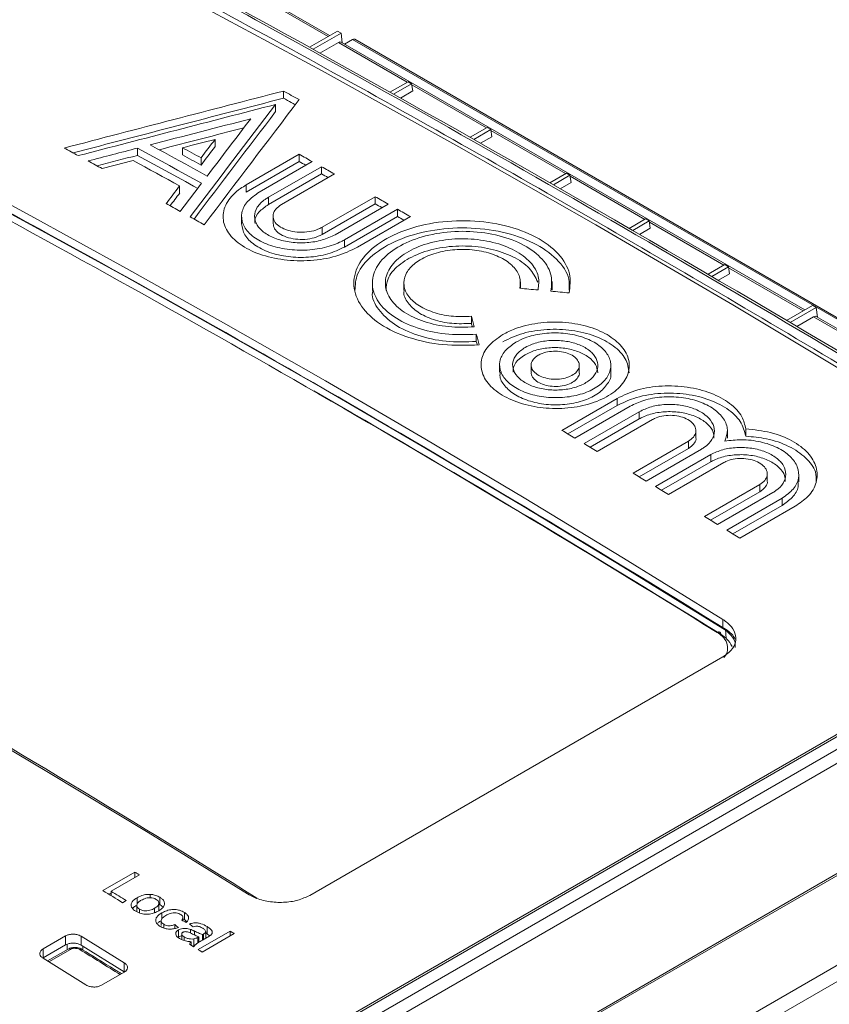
# Model space of a CAD drawing. Header units: millimetres. Extents: x 0 to 2100, y 0 to 1485.
# Tile 112 of 118: x 1641 to 1687, y 1344 to 1400. Entities that reach past the tile are written whole.
import ezdxf

# ---------------------------------------------------------------- set-up
doc = ezdxf.new("R2010")
doc.units = ezdxf.units.MM
doc.header["$LTSCALE"] = 5

msp = doc.modelspace()

# ---------------------------------------------------------------- linework, layer by layer
at = {"color": 7, "linetype": 'Continuous', "lineweight": 15}
for p, q in [((1659.067, 1398.711), (1649.069, 1404.483)), ((1659.516, 1398.97), (1657.924, 1398.051)), ((1658.132, 1397.936), (1659.719, 1398.853)), ((1659.516, 1398.97), (1659.719, 1398.853)), ((1659.785, 1398.297), (1659.719, 1398.853)), ((1658.524, 1397.719), (1659.567, 1398.321)), ((1686.008, 1383.159), (1659.722, 1398.333)), ((1659.908, 1398.226), (1660.371, 1398.493)), ((1697.851, 1376.941), (1660.496, 1398.505)), ((1663.516, 1396.095), (1662.493, 1395.505)), ((1662.699, 1395.389), (1663.719, 1395.978)), ((1663.719, 1395.978), (1663.516, 1396.095)), ((1663.719, 1395.978), (1663.781, 1395.57)), ((1656.453, 1395.158), (1656.453, 1395.566)), ((1663.089, 1395.17), (1663.781, 1395.57)), ((1656.007, 1394.4), (1656.007, 1394.808)), ((1668.006, 1393.503), (1667.037, 1392.944)), ((1667.243, 1392.828), (1668.209, 1393.386)), ((1668.209, 1393.386), (1668.006, 1393.503)), ((1668.209, 1393.386), (1668.271, 1392.977)), ((1652.578, 1392.42), (1652.578, 1392.828)), ((1667.631, 1392.608), (1668.271, 1392.977)), ((1648.173, 1391.921), (1648.173, 1392.33)), ((1650.733, 1391.943), (1650.733, 1392.351)), ((1651.779, 1391.371), (1651.779, 1391.779)), ((1654.337, 1390.244), (1657.344, 1391.98)), ((1657.344, 1391.572), (1654.337, 1389.836)), ((1658.087, 1391.569), (1655.08, 1389.833)), ((1657.344, 1391.572), (1657.344, 1391.98)), ((1655.6, 1389.544), (1658.607, 1391.28)), ((1658.607, 1390.872), (1658.607, 1391.28)), ((1672.496, 1390.911), (1671.558, 1390.369)), ((1672.699, 1390.794), (1672.496, 1390.911)), ((1658.607, 1390.872), (1655.6, 1389.136)), ((1659.349, 1390.867), (1656.342, 1389.131)), ((1671.762, 1390.252), (1672.699, 1390.794)), ((1672.148, 1390.031), (1672.761, 1390.385)), ((1672.699, 1390.794), (1672.761, 1390.385)), ((1650.568, 1389.778), (1650.568, 1390.186)), ((1654.337, 1389.836), (1654.337, 1390.244)), ((1655.6, 1389.136), (1655.6, 1389.544)), ((1658.644, 1387.843), (1661.651, 1389.579)), ((1661.651, 1389.17), (1661.651, 1389.579)), ((1661.651, 1389.17), (1658.644, 1387.435)), ((1662.393, 1389.161), (1659.386, 1387.425)), ((1659.906, 1387.132), (1662.913, 1388.868)), ((1662.913, 1388.459), (1662.913, 1388.868)), ((1654.08, 1388.456), (1654.08, 1388.047)), ((1655.865, 1388.473), (1655.865, 1388.065)), ((1662.913, 1388.459), (1659.906, 1386.724)), ((1663.655, 1388.448), (1660.648, 1386.712)), ((1676.986, 1388.319), (1676.055, 1387.781)), ((1676.258, 1387.664), (1677.19, 1388.202)), ((1677.19, 1388.202), (1676.986, 1388.319)), ((1677.19, 1388.202), (1677.251, 1387.793)), ((1658.644, 1387.435), (1658.644, 1387.843)), ((1676.642, 1387.442), (1677.251, 1387.793)), ((1659.906, 1386.724), (1659.906, 1387.132)), ((1681.476, 1385.727), (1680.53, 1385.18)), ((1680.732, 1385.062), (1681.68, 1385.609)), ((1681.68, 1385.609), (1681.476, 1385.727)), ((1681.68, 1385.609), (1681.742, 1385.201)), ((1661.496, 1384.77), (1661.496, 1384.267)), ((1671.681, 1384.276), (1671.681, 1384.77)), ((1681.114, 1384.839), (1681.742, 1385.201)), ((1663.281, 1384.758), (1663.281, 1384.272)), ((1669.896, 1384.382), (1669.896, 1384.758)), ((1686.456, 1383.417), (1684.983, 1382.567)), ((1685.184, 1382.448), (1686.66, 1383.3)), ((1686.456, 1383.417), (1686.66, 1383.3)), ((1686.726, 1382.744), (1686.66, 1383.3)), ((1667.107, 1382.392), (1667.107, 1382.8)), ((1685.564, 1382.224), (1686.508, 1382.768)), ((1697.041, 1376.789), (1686.663, 1382.78)), ((1667.388, 1381.371), (1667.388, 1381.78)), ((1668.71, 1380.135), (1668.71, 1379.632)), ((1670.495, 1380.033), (1670.495, 1379.624)), ((1673.225, 1379.609), (1673.225, 1380.017)), ((1675.01, 1379.597), (1675.01, 1380.135)), ((1672.231, 1376.333), (1675.368, 1378.144)), ((1675.368, 1377.736), (1675.368, 1378.144)), ((1675.368, 1377.736), (1672.579, 1376.126)), ((1676.11, 1377.701), (1672.973, 1375.891)), ((1673.493, 1375.58), (1676.63, 1377.391)), ((1676.63, 1376.983), (1673.84, 1375.372)), ((1677.372, 1376.947), (1674.235, 1375.136)), ((1676.63, 1376.983), (1676.63, 1377.391)), ((1682.666, 1376.003), (1682.666, 1376.412)), ((1679.837, 1375.908), (1679.837, 1376.316)), ((1681.622, 1375.884), (1681.622, 1376.293)), ((1676.277, 1373.908), (1679.414, 1375.719)), ((1679.414, 1375.31), (1676.623, 1373.699)), ((1679.414, 1375.31), (1679.414, 1375.719)), ((1680.157, 1375.27), (1677.02, 1373.459)), ((1677.539, 1373.145), (1680.676, 1374.956)), ((1680.676, 1374.547), (1680.676, 1374.956)), ((1680.676, 1374.547), (1677.884, 1372.936)), ((1681.419, 1374.505), (1678.282, 1372.694)), ((1683.883, 1373.452), (1683.883, 1373.861)), ((1685.668, 1373.423), (1685.668, 1373.831)), ((1680.324, 1371.45), (1683.46, 1373.261)), ((1683.46, 1372.853), (1683.46, 1373.261)), ((1683.46, 1372.853), (1680.667, 1371.24)), ((1684.203, 1372.807), (1681.066, 1370.996)), ((1681.586, 1370.677), (1684.723, 1372.488)), ((1684.723, 1372.079), (1684.723, 1372.488)), ((1684.723, 1372.079), (1681.929, 1370.466)), ((1685.465, 1372.031), (1682.328, 1370.22)), ((1591.163, 1302.444), (1706.834, 1369.219)), ((1705.683, 1369.27), (1591.395, 1303.293)), ((1591.387, 1303.425), (1705.188, 1369.121)), ((1707.227, 1368.649), (1591.557, 1301.874)), ((1681.367, 1365.109), (1681.367, 1365.619)), ((1588.313, 1293.748), (1710.009, 1364.001)), ((1710.027, 1363.913), (1588.331, 1293.66)), ((1657.944, 1349.973), (1681.367, 1363.495)), ((1588.426, 1288.625), (1711.348, 1359.586)), ((1711.783, 1358.913), (1588.861, 1287.952)), ((1648.03, 1351.294), (1646.214, 1350.246)), ((1648.03, 1350.989), (1648.03, 1351.294)), ((1646.68, 1350.209), (1648.286, 1351.137)), ((1646.68, 1349.96), (1646.68, 1350.209)), ((1646.557, 1350.035), (1646.68, 1350.106)), ((1647.332, 1349.558), (1647.541, 1349.679)), ((1648.158, 1349.486), (1648.158, 1349.841)), ((1648.899, 1349.834), (1648.899, 1350.03)), ((1649.451, 1349.455), (1649.451, 1349.864)), ((1648.138, 1349.405), (1648.138, 1349.076)), ((1648.287, 1348.985), (1648.287, 1349.191)), ((1649.144, 1348.991), (1649.144, 1349.242)), ((1649.389, 1349.122), (1649.389, 1349.53)), ((1649.389, 1349.487), (1649.451, 1349.455)), ((1649.451, 1349.455), (1649.631, 1349.302)), ((1649.521, 1348.541), (1649.521, 1348.273)), ((1649.55, 1348.627), (1649.55, 1348.975)), ((1650.737, 1348.649), (1650.838, 1348.597)), ((1650.757, 1348.533), (1650.757, 1348.71)), ((1650.838, 1348.597), (1650.838, 1349.005)), ((1650.838, 1348.597), (1650.973, 1348.479)), ((1649.666, 1348.121), (1649.666, 1348.338)), ((1650.289, 1348.095), (1650.289, 1348.314)), ((1650.501, 1347.609), (1650.501, 1348.018)), ((1651.186, 1347.827), (1651.186, 1348.043)), ((1653.432, 1347.949), (1651.616, 1346.9)), ((1652.124, 1347.797), (1652.124, 1348.205)), ((1653.432, 1347.669), (1653.432, 1347.949)), ((1642.824, 1346.935), (1644.102, 1347.673)), ((1644.102, 1347.673), (1644.102, 1347.163)), ((1644.985, 1347.657), (1647.424, 1346.151)), ((1644.985, 1347.657), (1644.985, 1347.147)), ((1650.682, 1347.786), (1650.682, 1347.467)), ((1650.823, 1347.421), (1650.823, 1347.619)), ((1651.375, 1347.095), (1651.375, 1347.503)), ((1651.663, 1347.627), (1651.594, 1347.588)), ((1651.663, 1347.314), (1651.663, 1347.627)), ((1651.849, 1346.755), (1653.665, 1347.803)), ((1651.866, 1347.437), (1652.15, 1347.601)), ((1651.871, 1347.439), (1651.871, 1347.748)), ((1651.926, 1347.471), (1651.926, 1347.779)), ((1652.045, 1347.54), (1652.045, 1347.914)), ((1652.045, 1347.842), (1652.124, 1347.797)), ((1652.124, 1347.797), (1652.268, 1347.673)), ((1644.102, 1347.163), (1642.824, 1346.425)), ((1642.824, 1346.935), (1642.824, 1346.425)), ((1644.242, 1346.926), (1643.074, 1346.252)), ((1647.424, 1345.641), (1644.985, 1347.147)), ((1651.22, 1347.147), (1651.22, 1347.343)), ((1651.308, 1347.092), (1651.375, 1347.095)), ((1645.252, 1344.897), (1642.822, 1346.408)), ((1647.424, 1346.151), (1647.424, 1345.641)), ((1647.425, 1345.622), (1646.134, 1344.876))]:
    msp.add_line(p, q, dxfattribs=at)
at = {"color": 8, "linetype": 'Continuous', "lineweight": 15}
for p, q in [((1658.979, 1398.66), (1654.748, 1401.103)), ((1663.469, 1396.068), (1659.567, 1398.321)), ((1697.778, 1376.899), (1660.371, 1398.493)), ((1667.959, 1393.476), (1663.728, 1395.919)), ((1672.45, 1390.884), (1668.218, 1393.327)), ((1676.94, 1388.292), (1672.708, 1390.735)), ((1681.43, 1385.7), (1677.198, 1388.143)), ((1685.92, 1383.108), (1681.689, 1385.55)), ((1690.41, 1380.516), (1686.508, 1382.768)), ((1681.558, 1364.538), (1681.51, 1365.063)), ((1651.411, 1347.724), (1651.411, 1347.943)), ((1651.594, 1347.273), (1651.594, 1347.588)), ((1644.373, 1346.91), (1643.15, 1346.204)), ((1644.192, 1346.897), (1644.192, 1347.204)), ((1645.075, 1347.091), (1645.075, 1346.908))]:
    msp.add_line(p, q, dxfattribs=at)
at = {"color": 7, "linetype": 'Continuous', "lineweight": 15, "flags": 128}
for points in [[(1705.188, 1369.121), (1697.437, 1374.014), (1689.681, 1378.791), (1681.923, 1383.449), (1674.164, 1387.989), (1666.404, 1392.408), (1658.646, 1396.707), (1650.89, 1400.885), (1643.139, 1404.94)], [(1656.453, 1395.566), (1656.565, 1395.506), (1656.676, 1395.445), (1656.788, 1395.384), (1656.899, 1395.323), (1657.01, 1395.262), (1657.122, 1395.201), (1657.233, 1395.14), (1657.344, 1395.079)], [(1657.125, 1394.791), (1657.122, 1394.793), (1657.01, 1394.854), (1656.899, 1394.915), (1656.788, 1394.975), (1656.676, 1395.036), (1656.565, 1395.097), (1656.453, 1395.158)], [(1644.816, 1391.906), (1644.716, 1391.96), (1644.616, 1392.014), (1644.516, 1392.068), (1644.416, 1392.122), (1644.317, 1392.175), (1644.217, 1392.229), (1644.117, 1392.283), (1644.017, 1392.337)], [(1648.173, 1392.33), (1648.628, 1392.082), (1649.083, 1391.834), (1649.539, 1391.586), (1649.994, 1391.337), (1650.449, 1391.088), (1650.905, 1390.838), (1651.36, 1390.588), (1651.815, 1390.337)], [(1652.129, 1390.751), (1651.725, 1390.973), (1651.321, 1391.194), (1650.918, 1391.416), (1650.514, 1391.637), (1650.11, 1391.858), (1649.706, 1392.078), (1649.302, 1392.298), (1648.898, 1392.518)], [(1651.779, 1391.779), (1651.648, 1391.851), (1651.518, 1391.922), (1651.387, 1391.994), (1651.256, 1392.066), (1651.125, 1392.137), (1650.995, 1392.209), (1650.864, 1392.28), (1650.733, 1392.351)], [(1681.367, 1365.619), (1675.734, 1369.092), (1670.1, 1372.502), (1664.464, 1375.85), (1658.828, 1379.136), (1653.192, 1382.358), (1647.556, 1385.516), (1641.922, 1388.611), (1636.289, 1391.642)], [(1646.173, 1391.17), (1646.073, 1391.224), (1645.974, 1391.278), (1645.874, 1391.333), (1645.774, 1391.387), (1645.674, 1391.441), (1645.574, 1391.495), (1645.474, 1391.549), (1645.375, 1391.603)], [(1650.568, 1390.186), (1650.239, 1390.367), (1649.91, 1390.548), (1649.581, 1390.728), (1649.251, 1390.908), (1648.922, 1391.088), (1648.593, 1391.268), (1648.264, 1391.447), (1647.935, 1391.627)], [(1651.596, 1390.049), (1651.36, 1390.179), (1650.905, 1390.43), (1650.449, 1390.679), (1649.994, 1390.928), (1649.539, 1391.177), (1649.083, 1391.426), (1648.628, 1391.674), (1648.173, 1391.921)], [(1650.733, 1391.943), (1650.864, 1391.872), (1650.995, 1391.8), (1651.125, 1391.729), (1651.256, 1391.657), (1651.387, 1391.586), (1651.518, 1391.514), (1651.648, 1391.442), (1651.779, 1391.371)], [(1657.344, 1391.98), (1657.437, 1391.929), (1657.53, 1391.878), (1657.623, 1391.826), (1657.716, 1391.775), (1657.808, 1391.723), (1657.901, 1391.672), (1657.994, 1391.62), (1658.087, 1391.569)], [(1657.726, 1391.361), (1657.716, 1391.366), (1657.623, 1391.418), (1657.53, 1391.469), (1657.437, 1391.521), (1657.344, 1391.572)], [(1636.289, 1391.132), (1641.922, 1388.101), (1647.556, 1385.007), (1653.192, 1381.848), (1658.828, 1378.626), (1664.464, 1375.341), (1670.1, 1371.993), (1675.734, 1368.582), (1681.367, 1365.109)], [(1658.607, 1391.28), (1658.699, 1391.229), (1658.792, 1391.177), (1658.885, 1391.125), (1658.978, 1391.074), (1659.071, 1391.022), (1659.163, 1390.97), (1659.256, 1390.919), (1659.349, 1390.867)], [(1658.989, 1390.659), (1658.978, 1390.665), (1658.885, 1390.717), (1658.792, 1390.769), (1658.699, 1390.82), (1658.607, 1390.872)], [(1661.651, 1389.579), (1661.743, 1389.527), (1661.836, 1389.474), (1661.929, 1389.422), (1662.022, 1389.37), (1662.115, 1389.318), (1662.207, 1389.265), (1662.3, 1389.213), (1662.393, 1389.161)], [(1650.604, 1388.742), (1650.504, 1388.797), (1650.404, 1388.853), (1650.305, 1388.908), (1650.205, 1388.963), (1650.105, 1389.018), (1650.005, 1389.073), (1649.905, 1389.128), (1649.806, 1389.183)], [(1662.035, 1388.954), (1662.022, 1388.962), (1661.929, 1389.014), (1661.836, 1389.066), (1661.743, 1389.118), (1661.651, 1389.17)], [(1662.913, 1388.868), (1663.006, 1388.815), (1663.098, 1388.763), (1663.191, 1388.711), (1663.284, 1388.658), (1663.377, 1388.606), (1663.47, 1388.553), (1663.562, 1388.501), (1663.655, 1388.448)], [(1651.962, 1387.991), (1651.862, 1388.046), (1651.762, 1388.102), (1651.662, 1388.157), (1651.562, 1388.212), (1651.462, 1388.268), (1651.363, 1388.323), (1651.263, 1388.378), (1651.163, 1388.433)], [(1663.298, 1388.242), (1663.284, 1388.25), (1663.191, 1388.302), (1663.098, 1388.355), (1663.006, 1388.407), (1662.913, 1388.459)], [(1609.331, 1376.079), (1614.964, 1373.048), (1620.598, 1369.954), (1626.234, 1366.795), (1631.87, 1363.573), (1637.506, 1360.288), (1643.141, 1356.94), (1648.776, 1353.529), (1654.409, 1350.056)], [(1672.973, 1375.891), (1672.88, 1375.946), (1672.788, 1376.001), (1672.695, 1376.057), (1672.602, 1376.112), (1672.509, 1376.167), (1672.416, 1376.223), (1672.324, 1376.278), (1672.231, 1376.333)], [(1674.235, 1375.136), (1674.143, 1375.191), (1674.05, 1375.247), (1673.957, 1375.302), (1673.864, 1375.358), (1673.771, 1375.414), (1673.679, 1375.469), (1673.586, 1375.525), (1673.493, 1375.58)], [(1677.02, 1373.459), (1676.927, 1373.516), (1676.834, 1373.572), (1676.741, 1373.628), (1676.648, 1373.684), (1676.556, 1373.74), (1676.463, 1373.796), (1676.37, 1373.852), (1676.277, 1373.908)], [(1678.282, 1372.694), (1678.189, 1372.751), (1678.096, 1372.807), (1678.003, 1372.863), (1677.911, 1372.92), (1677.818, 1372.976), (1677.725, 1373.032), (1677.632, 1373.089), (1677.539, 1373.145)], [(1681.066, 1370.996), (1680.973, 1371.053), (1680.88, 1371.109), (1680.788, 1371.166), (1680.695, 1371.223), (1680.602, 1371.28), (1680.509, 1371.337), (1680.416, 1371.393), (1680.324, 1371.45)], [(1682.328, 1370.22), (1682.235, 1370.278), (1682.143, 1370.335), (1682.05, 1370.392), (1681.957, 1370.449), (1681.864, 1370.506), (1681.771, 1370.563), (1681.679, 1370.62), (1681.586, 1370.677)], [(1681.04, 1364.881), (1681.082, 1364.901), (1681.121, 1364.911), (1681.158, 1364.911), (1681.19, 1364.9), (1681.216, 1364.881), (1681.236, 1364.852), (1681.248, 1364.815), (1681.252, 1364.772)], [(1648.286, 1351.137), (1648.254, 1351.157), (1648.222, 1351.176), (1648.19, 1351.196), (1648.158, 1351.216), (1648.126, 1351.235), (1648.094, 1351.255), (1648.062, 1351.275), (1648.03, 1351.294)], [(1646.214, 1350.246), (1646.354, 1350.16), (1646.494, 1350.074), (1646.633, 1349.988), (1646.773, 1349.902), (1646.913, 1349.816), (1647.052, 1349.73), (1647.192, 1349.644), (1647.332, 1349.558)], [(1647.541, 1349.679), (1647.434, 1349.746), (1647.326, 1349.812), (1647.218, 1349.878), (1647.111, 1349.945), (1647.003, 1350.011), (1646.895, 1350.077), (1646.788, 1350.143), (1646.68, 1350.209)], [(1653.665, 1347.803), (1653.636, 1347.821), (1653.607, 1347.84), (1653.578, 1347.858), (1653.548, 1347.876), (1653.519, 1347.894), (1653.49, 1347.912), (1653.461, 1347.931), (1653.432, 1347.949)], [(1651.127, 1347.206), (1651.156, 1347.187), (1651.185, 1347.169), (1651.214, 1347.151), (1651.243, 1347.133), (1651.273, 1347.115), (1651.302, 1347.097), (1651.331, 1347.078), (1651.36, 1347.06)], [(1651.616, 1346.9), (1651.645, 1346.882), (1651.674, 1346.864), (1651.703, 1346.846), (1651.732, 1346.828), (1651.761, 1346.809), (1651.791, 1346.791), (1651.82, 1346.773), (1651.849, 1346.755)]]:
    msp.add_lwpolyline(points, dxfattribs=at)
at = {"color": 7, "linetype": 'Continuous', "lineweight": 15}
for centre, radius, start, end in [((1660.444, 1398.393), 0.124, 65.17, 126.1399), ((1644.295, 1346.81), 0.128, 51.9377, 114.1852)]:
    msp.add_arc(centre, radius, start, end, dxfattribs=at)
at = {"color": 8, "linetype": 'Continuous', "lineweight": 15}
msp.add_arc((1644.976, 1346.803), 0.121, 64.6385, 126.7956, dxfattribs=at)
for centre, major_axis, ratio, start_param, end_param in [((1875.233, 833.806), (-572.561, 613.993), 0.361405, 5.443543, 5.469288), ((1655.527, 701.236), (-444.248, 698.187), 0.546423, 5.436182, 5.440094)]:
    msp.add_ellipse(centre, major_axis=major_axis, ratio=ratio, start_param=start_param, end_param=end_param, dxfattribs=at)
at = {"color": 7, "linetype": 'Continuous', "lineweight": 15}
for centre, major_axis, ratio, start_param, end_param in [((1875.651, 834.214), (-572.227, 613.466), 0.361237, 5.35991, 5.469275), ((1659.586, 1398.065), (0.128, 0.272), 0.625261, 6.231233, 7.01655), ((1875.233, 833.806), (-572.561, 613.993), 0.361405, 5.365436, 5.443543), ((1711.566, 739.323), (2039.413, 566.386), 0.30622, 1.512887, 1.518965), ((1711.566, 739.323), (2038.171, 566.041), 0.30622, 1.512903, 1.518736), ((1709.548, 738.158), (2039.413, 566.386), 0.30622, 1.512119, 1.517589), ((1632.832, 693.871), (825.829, 1344.077), 0.238611, 1.17421, 1.179679), ((1634.85, 695.036), (825.829, 1344.077), 0.238611, 1.174978, 1.181055), ((1632.832, 693.871), (825.326, 1343.258), 0.238611, 1.174194, 1.17942), ((1708.136, 737.343), (2039.413, 566.386), 0.30622, 1.512119, 1.514903), ((1631.42, 693.056), (825.829, 1344.077), 0.238611, 1.17421, 1.176994), ((1708.136, 737.343), (2038.171, 566.041), 0.30622, 1.512324, 1.514672), ((1706.119, 736.179), (2039.413, 566.386), 0.30622, 1.512119, 1.51302), ((1629.403, 691.891), (825.829, 1344.077), 0.238611, 1.17421, 1.175111), ((1708.136, 737.343), (2039.413, 566.386), 0.30622, 1.515258, 1.516625), ((1629.403, 691.891), (825.326, 1343.258), 0.238611, 1.174194, 1.175096), ((1708.136, 737.343), (2038.171, 566.041), 0.30622, 1.515276, 1.516395), ((1706.119, 736.179), (2039.413, 566.386), 0.30622, 1.514388, 1.515249), ((1689.088, 720.61), (-444.38, 698.399), 0.546425, 5.435695, 5.512897), ((1689.237, 726.433), (-440.618, 692.462), 0.546414, 5.435234, 5.513342), ((1629.403, 691.891), (825.829, 1344.077), 0.238611, 1.176479, 1.17734), ((1631.42, 693.056), (825.829, 1344.077), 0.238611, 1.177349, 1.178716), ((1629.403, 691.891), (825.326, 1343.258), 0.238611, 1.176464, 1.177079), ((1668.19, 714.282), (995.785, -163.552), 0.659245, 1.675956, 1.676991), ((1668.19, 714.282), (995.785, -163.552), 0.659245, 1.674196, 1.675231), ((1666.843, 713.505), (-105.949, 885.084), 0.134332, 5.552602, 5.553638), ((1686.526, 1382.513), (0.128, 0.272), 0.625261, 6.231233, 7.01655), ((1666.843, 713.505), (-105.885, 884.545), 0.134332, 5.553307, 5.553637), ((1666.843, 713.505), (-105.949, 885.084), 0.134332, 5.550842, 5.551878), ((1666.843, 713.505), (-105.885, 884.545), 0.134332, 5.551545, 5.551876), ((1689.309, 720.751), (-444.224, 698.129), 0.546414, 5.435687, 5.475124), ((1601.75, 670.191), (-379.105, 735.944), 0.606745, 5.48833, 5.565531), ((1626.501, 690.216), (-478.036, 670.094), 0.631605, 5.39877, 5.399171), ((1630.481, 692.514), (-353.97, 742.678), 0.517286, 5.500358, 5.50076), ((1630.984, 692.804), (-353.97, 742.678), 0.517286, 5.499716, 5.500117)]:
    msp.add_ellipse(centre, major_axis=major_axis, ratio=ratio, start_param=start_param, end_param=end_param, dxfattribs=at)
for points, knots in [([(1643.411, 1405.219), (1648.537, 1402.468), (1658.788, 1396.964), (1674.317, 1388.155), (1689.94, 1378.981), (1700.434, 1372.508), (1705.683, 1369.27)], [0, 0, 0, 0, 0.249927, 0.499853, 0.749831, 1, 1, 1, 1]), ([(1660.648, 1386.712), (1660.258, 1386.527), (1659.479, 1386.157), (1657.99, 1385.919), (1656.471, 1385.957), (1655.06, 1386.282), (1653.926, 1386.853), (1653.193, 1387.607), (1652.945, 1388.458), (1653.211, 1389.31), (1653.782, 1389.903), (1654.231, 1390.179), (1654.337, 1390.244)], [0, 0, 0, 0, 0.107398, 0.214794, 0.322226, 0.429468, 0.536904, 0.644318, 0.751696, 0.859084, 0.966435, 1, 1, 1, 1]), ([(1655.08, 1389.833), (1654.835, 1389.662), (1654.346, 1389.319), (1654.039, 1388.67), (1654.103, 1388.013), (1654.554, 1387.405), (1655.335, 1386.919), (1656.36, 1386.608), (1657.513, 1386.508), (1658.66, 1386.632), (1659.453, 1386.887), (1659.819, 1387.085), (1659.906, 1387.132)], [0, 0, 0, 0, 0.107388, 0.214774, 0.322205, 0.429459, 0.536909, 0.644327, 0.751694, 0.859067, 0.966414, 1, 1, 1, 1]), ([(1659.386, 1387.425), (1659.152, 1387.314), (1658.684, 1387.092), (1657.791, 1386.948), (1656.88, 1386.97), (1656.033, 1387.165), (1655.353, 1387.507), (1654.914, 1387.959), (1654.764, 1388.471), (1654.924, 1388.983), (1655.266, 1389.339), (1655.535, 1389.505), (1655.6, 1389.544)], [0, 0, 0, 0, 0.107398, 0.214793, 0.322227, 0.429473, 0.536919, 0.644053, 0.751431, 0.859088, 0.966434, 1, 1, 1, 1]), ([(1655.6, 1389.136), (1655.412, 1389.002), (1655.036, 1388.733), (1654.803, 1388.337), (1654.84, 1388.112), (1654.849, 1388.056)], [0, 0, 0, 0, 0.429531, 0.859084, 1, 1, 1, 1]), ([(1656.342, 1389.131), (1656.225, 1389.049), (1655.992, 1388.886), (1655.846, 1388.576), (1655.876, 1388.262), (1656.091, 1387.972), (1656.464, 1387.74), (1656.952, 1387.592), (1657.502, 1387.545), (1658.049, 1387.604), (1658.428, 1387.726), (1658.602, 1387.82), (1658.644, 1387.843)], [0, 0, 0, 0, 0.10739, 0.214775, 0.322129, 0.429554, 0.536915, 0.64405, 0.751422, 0.85907, 0.966412, 1, 1, 1, 1]), ([(1667.553, 1381.178), (1666.86, 1381.156), (1665.476, 1381.111), (1663.495, 1381.55), (1661.87, 1382.31), (1660.774, 1383.341), (1660.334, 1384.518), (1660.598, 1385.714), (1661.538, 1386.795), (1663.048, 1387.639), (1664.955, 1388.153), (1667.048, 1388.277), (1669.087, 1387.995), (1670.849, 1387.335), (1672.118, 1386.373), (1672.788, 1385.25), (1672.697, 1384.486), (1672.654, 1384.123)], [0, 0, 0, 0, 0.06704, 0.134085, 0.201187, 0.268176, 0.33531, 0.402445, 0.46953, 0.536588, 0.603747, 0.670756, 0.737858, 0.804999, 0.872124, 0.939194, 1, 1, 1, 1]), ([(1659.906, 1386.724), (1659.608, 1386.582), (1659.012, 1386.299), (1657.875, 1386.117), (1656.714, 1386.144), (1655.634, 1386.392), (1654.771, 1386.829), (1654.19, 1387.402), (1654.118, 1387.833), (1654.083, 1388.047)], [0, 0, 0, 0, 0.1431341, 0.2862756, 0.4292431, 0.5724216, 0.7157086, 0.8589575, 1, 1, 1, 1]), ([(1658.644, 1387.435), (1658.502, 1387.367), (1658.217, 1387.232), (1657.675, 1387.144), (1657.121, 1387.157), (1656.605, 1387.275), (1656.194, 1387.484), (1655.917, 1387.757), (1655.884, 1387.963), (1655.867, 1388.065)], [0, 0, 0, 0, 0.143134, 0.286265, 0.429475, 0.572877, 0.71574, 0.85917, 1, 1, 1, 1]), ([(1672.644, 1384.273), (1672.658, 1384.487), (1672.7, 1385.101), (1672.008, 1386.066), (1670.704, 1387.004), (1668.902, 1387.63), (1666.847, 1387.875), (1664.762, 1387.712), (1662.88, 1387.163), (1661.435, 1386.292), (1660.561, 1385.276), (1660.522, 1384.57), (1660.505, 1384.26)], [0, 0, 0, 0, 0.057228, 0.164621, 0.271957, 0.379371, 0.486819, 0.594222, 0.701554, 0.808921, 0.916222, 1, 1, 1, 1]), ([(1671.617, 1384.221), (1671.652, 1384.554), (1671.72, 1385.218), (1671.094, 1386.168), (1670.001, 1386.944), (1668.512, 1387.464), (1666.809, 1387.669), (1665.079, 1387.537), (1663.521, 1387.083), (1662.308, 1386.361), (1661.577, 1385.452), (1661.412, 1384.456), (1661.83, 1383.486), (1662.785, 1382.647), (1664.167, 1382.041), (1665.776, 1381.719), (1666.868, 1381.76), (1667.388, 1381.78)], [0, 0, 0, 0, 0.06704, 0.134085, 0.201187, 0.268177, 0.335311, 0.402446, 0.469531, 0.536589, 0.603749, 0.670759, 0.73786, 0.805001, 0.872127, 0.939197, 1, 1, 1, 1]), ([(1667.272, 1382.2), (1666.781, 1382.184), (1665.799, 1382.151), (1664.394, 1382.462), (1663.241, 1383), (1662.464, 1383.732), (1662.151, 1384.569), (1662.339, 1385.419), (1663.006, 1386.186), (1664.077, 1386.785), (1665.431, 1387.149), (1666.915, 1387.235), (1668.362, 1387.033), (1669.611, 1386.565), (1670.511, 1385.883), (1670.986, 1385.087), (1670.922, 1384.547), (1670.891, 1384.29)], [0, 0, 0, 0, 0.06704, 0.134086, 0.201188, 0.268179, 0.335313, 0.402448, 0.469533, 0.536592, 0.603755, 0.670899, 0.737862, 0.805002, 0.872128, 0.939199, 1, 1, 1, 1]), ([(1670.875, 1384.728), (1670.74, 1385.001), (1670.47, 1385.549), (1669.498, 1386.211), (1668.232, 1386.656), (1666.771, 1386.831), (1665.294, 1386.717), (1663.957, 1386.329), (1662.933, 1385.711), (1662.313, 1384.989), (1662.285, 1384.487), (1662.273, 1384.267)], [0, 0, 0, 0, 0.113912, 0.227767, 0.341703, 0.455676, 0.569604, 0.683334, 0.797323, 0.911142, 1, 1, 1, 1]), ([(1669.854, 1384.386), (1669.877, 1384.602), (1669.921, 1385.033), (1669.515, 1385.649), (1668.804, 1386.153), (1667.838, 1386.491), (1666.731, 1386.625), (1665.608, 1386.54), (1664.596, 1386.246), (1663.808, 1385.777), (1663.334, 1385.185), (1663.226, 1384.538), (1663.498, 1383.907), (1664.118, 1383.362), (1665.016, 1382.968), (1666.061, 1382.76), (1666.77, 1382.787), (1667.107, 1382.8)], [0, 0, 0, 0, 0.0670409, 0.1340868, 0.2011896, 0.2681809, 0.335316, 0.4024513, 0.4695394, 0.5365968, 0.6037545, 0.6708994, 0.7378619, 0.8050019, 0.8721288, 0.9392003, 1, 1, 1, 1]), ([(1667.388, 1381.371), (1666.813, 1381.353), (1665.664, 1381.315), (1664.024, 1381.679), (1662.664, 1382.31), (1661.802, 1383.164), (1661.425, 1383.861), (1661.516, 1384.225), (1661.526, 1384.264)], [0, 0, 0, 0, 0.195245, 0.390487, 0.585629, 0.780911, 0.976257, 1, 1, 1, 1]), ([(1667.107, 1382.392), (1666.734, 1382.38), (1665.988, 1382.354), (1664.924, 1382.59), (1664.041, 1382.999), (1663.48, 1383.554), (1663.235, 1384.007), (1663.294, 1384.245), (1663.301, 1384.271)], [0, 0, 0, 0, 0.195143, 0.390295, 0.585264, 0.780545, 0.975892, 1, 1, 1, 1]), ([(1668.89, 1381.765), (1668.589, 1381.553), (1667.987, 1381.129), (1667.61, 1380.318), (1667.687, 1379.488), (1668.241, 1378.713), (1669.202, 1378.085), (1670.463, 1377.673), (1671.88, 1377.526), (1673.296, 1377.659), (1674.55, 1378.061), (1675.5, 1378.684), (1676.04, 1379.459), (1676.109, 1380.299), (1675.698, 1381.107), (1674.855, 1381.791), (1673.674, 1382.274), (1672.287, 1382.503), (1670.858, 1382.449), (1669.688, 1382.17), (1669.112, 1381.878), (1668.89, 1381.765)], [0, 0, 0, 0, 0.053676, 0.107354, 0.160967, 0.214655, 0.268381, 0.322091, 0.375701, 0.42945, 0.483181, 0.536804, 0.590466, 0.644189, 0.697914, 0.751519, 0.805264, 0.858994, 0.912637, 0.966288, 1, 1, 1, 1]), ([(1668.89, 1381.357), (1669.257, 1381.53), (1669.99, 1381.878), (1671.391, 1382.092), (1672.82, 1382.042), (1674.149, 1381.713), (1675.21, 1381.147), (1675.925, 1380.41), (1676.012, 1379.861), (1676.056, 1379.588)], [0, 0, 0, 0, 0.143216, 0.286442, 0.429417, 0.572639, 0.715841, 0.858894, 1, 1, 1, 1]), ([(1669.632, 1381.332), (1669.406, 1381.173), (1668.955, 1380.855), (1668.672, 1380.246), (1668.73, 1379.623), (1669.146, 1379.041), (1669.866, 1378.57), (1670.812, 1378.262), (1671.875, 1378.151), (1672.937, 1378.252), (1673.877, 1378.553), (1674.59, 1379.021), (1674.994, 1379.602), (1675.047, 1380.231), (1674.739, 1380.837), (1674.106, 1381.35), (1673.221, 1381.712), (1672.18, 1381.884), (1671.108, 1381.844), (1670.231, 1381.636), (1669.799, 1381.416), (1669.632, 1381.332)], [0, 0, 0, 0, 0.053676, 0.107355, 0.160967, 0.214657, 0.268384, 0.322094, 0.375705, 0.429453, 0.483184, 0.536808, 0.590475, 0.644141, 0.697913, 0.751518, 0.805264, 0.858994, 0.912639, 0.96629, 1, 1, 1, 1]), ([(1670.152, 1381.028), (1669.979, 1380.906), (1669.633, 1380.662), (1669.416, 1380.195), (1669.461, 1379.717), (1669.779, 1379.271), (1670.332, 1378.909), (1671.056, 1378.673), (1671.872, 1378.589), (1672.686, 1378.667), (1673.407, 1378.898), (1673.953, 1379.257), (1674.263, 1379.702), (1674.303, 1380.184), (1674.067, 1380.647), (1673.582, 1381.041), (1672.903, 1381.319), (1672.106, 1381.451), (1671.284, 1381.42), (1670.611, 1381.261), (1670.28, 1381.093), (1670.152, 1381.028)], [0, 0, 0, 0, 0.053677, 0.107356, 0.160973, 0.214744, 0.26831, 0.322088, 0.3757, 0.429449, 0.483181, 0.536809, 0.590574, 0.644138, 0.697909, 0.751516, 0.805266, 0.858929, 0.912639, 0.966293, 1, 1, 1, 1]), ([(1670.152, 1380.619), (1670.363, 1380.719), (1670.785, 1380.919), (1671.59, 1381.042), (1672.412, 1381.012), (1673.176, 1380.822), (1673.786, 1380.497), (1674.197, 1380.074), (1674.247, 1379.758), (1674.272, 1379.602)], [0, 0, 0, 0, 0.1432145, 0.2864386, 0.4294128, 0.5726342, 0.7157734, 0.8588988, 1, 1, 1, 1]), ([(1669.473, 1379.628), (1669.475, 1379.74), (1669.48, 1380.009), (1669.752, 1380.355), (1670.04, 1380.546), (1670.152, 1380.619)], [0, 0, 0, 0, 0.30328, 0.731319, 1, 1, 1, 1]), ([(1670.894, 1380.593), (1670.797, 1380.524), (1670.601, 1380.386), (1670.478, 1380.122), (1670.504, 1379.851), (1670.684, 1379.599), (1670.996, 1379.395), (1671.405, 1379.261), (1671.866, 1379.214), (1672.327, 1379.258), (1672.734, 1379.389), (1673.043, 1379.592), (1673.218, 1379.843), (1673.24, 1380.115), (1673.107, 1380.377), (1672.833, 1380.599), (1672.449, 1380.756), (1671.998, 1380.831), (1671.535, 1380.814), (1671.155, 1380.724), (1670.967, 1380.63), (1670.894, 1380.593)], [0, 0, 0, 0, 0.0536439, 0.1072875, 0.1611025, 0.214767, 0.2683359, 0.321988, 0.3758009, 0.4294798, 0.4831391, 0.5369376, 0.5906153, 0.6441815, 0.6978139, 0.7516138, 0.8053133, 0.8589789, 0.9127811, 0.9659193, 1, 1, 1, 1]), ([(1675.007, 1379.596), (1675.008, 1379.593), (1675.067, 1379.387), (1674.856, 1378.965), (1674.363, 1378.421), (1673.544, 1378.01), (1672.549, 1377.782), (1671.471, 1377.76), (1670.44, 1377.947), (1669.561, 1378.321), (1668.968, 1378.84), (1668.689, 1379.305), (1668.736, 1379.57), (1668.747, 1379.631)], [0, 0, 0, 0, 0.001647, 0.108965, 0.216692, 0.3238, 0.431236, 0.538642, 0.645934, 0.753425, 0.860813, 0.968219, 1, 1, 1, 1]), ([(1673.223, 1379.609), (1673.223, 1379.606), (1673.249, 1379.516), (1673.157, 1379.333), (1672.94, 1379.097), (1672.584, 1378.92), (1672.152, 1378.822), (1671.685, 1378.813), (1671.239, 1378.895), (1670.86, 1379.058), (1670.604, 1379.283), (1670.485, 1379.485), (1670.506, 1379.599), (1670.51, 1379.624)], [0, 0, 0, 0, 0.002762, 0.110324, 0.218075, 0.325489, 0.432652, 0.539981, 0.647412, 0.754575, 0.862084, 0.969862, 1, 1, 1, 1]), ([(1675.368, 1378.144), (1675.741, 1378.32), (1676.487, 1378.673), (1677.913, 1378.885), (1679.367, 1378.825), (1680.722, 1378.479), (1681.805, 1377.89), (1682.493, 1377.166), (1682.612, 1376.647), (1682.666, 1376.412)], [0, 0, 0, 0, 0.146265, 0.292546, 0.438785, 0.585161, 0.731893, 0.878183, 1, 1, 1, 1]), ([(1682.666, 1376.003), (1682.593, 1376.287), (1682.448, 1376.854), (1681.643, 1377.596), (1680.506, 1378.148), (1679.121, 1378.448), (1677.662, 1378.459), (1676.343, 1378.212), (1675.671, 1377.884), (1675.368, 1377.736)], [0, 0, 0, 0, 0.14648, 0.292953, 0.439616, 0.586038, 0.732398, 0.878984, 1, 1, 1, 1]), ([(1681.474, 1375.724), (1681.549, 1375.934), (1681.698, 1376.354), (1681.456, 1377), (1680.893, 1377.566), (1680.042, 1377.992), (1679.005, 1378.231), (1677.903, 1378.252), (1676.881, 1378.074), (1676.356, 1377.82), (1676.11, 1377.701)], [0, 0, 0, 0, 0.1268105, 0.2536208, 0.3804928, 0.5073899, 0.6342892, 0.7611755, 0.8880445, 1, 1, 1, 1]), ([(1676.63, 1377.391), (1676.848, 1377.494), (1677.283, 1377.7), (1678.115, 1377.822), (1678.964, 1377.786), (1679.752, 1377.583), (1680.386, 1377.239), (1680.795, 1376.793), (1680.935, 1376.294), (1680.786, 1375.8), (1680.467, 1375.462), (1680.216, 1375.307), (1680.157, 1375.27)], [0, 0, 0, 0, 0.107385, 0.214768, 0.322193, 0.429439, 0.536896, 0.644045, 0.751438, 0.859101, 0.966443, 1, 1, 1, 1]), ([(1680.856, 1375.893), (1680.856, 1376.004), (1680.856, 1376.282), (1680.535, 1376.699), (1679.973, 1377.081), (1679.223, 1377.33), (1678.381, 1377.422), (1677.541, 1377.343), (1676.962, 1377.162), (1676.694, 1377.017), (1676.63, 1376.983)], [0, 0, 0, 0, 0.095954, 0.239326, 0.382177, 0.525592, 0.66855, 0.81185, 0.955088, 1, 1, 1, 1]), ([(1679.414, 1375.719), (1679.518, 1375.792), (1679.725, 1375.938), (1679.854, 1376.221), (1679.827, 1376.511), (1679.636, 1376.782), (1679.306, 1377.003), (1678.873, 1377.147), (1678.386, 1377.201), (1677.899, 1377.155), (1677.564, 1377.05), (1677.409, 1376.966), (1677.372, 1376.947)], [0, 0, 0, 0, 0.107377, 0.21475, 0.322096, 0.429529, 0.536871, 0.644043, 0.751429, 0.859096, 0.966639, 1, 1, 1, 1]), ([(1682.666, 1376.412), (1683.143, 1376.362), (1684.099, 1376.263), (1685.338, 1375.767), (1686.252, 1375.079), (1686.739, 1374.247), (1686.735, 1373.378), (1686.294, 1372.598), (1685.724, 1372.208), (1685.465, 1372.031)], [0, 0, 0, 0, 0.146318, 0.292653, 0.438973, 0.585436, 0.73222, 0.878481, 1, 1, 1, 1]), ([(1679.836, 1375.907), (1679.836, 1375.906), (1679.863, 1375.81), (1679.766, 1375.617), (1679.595, 1375.422), (1679.449, 1375.332), (1679.414, 1375.31)], [0, 0, 0, 0, 0.00649, 0.435779, 0.864818, 1, 1, 1, 1]), ([(1686.665, 1373.402), (1686.665, 1373.595), (1686.664, 1374.075), (1686.114, 1374.8), (1685.149, 1375.458), (1683.934, 1375.884), (1683.061, 1375.966), (1682.666, 1376.003)], [0, 0, 0, 0, 0.149367, 0.371446, 0.59356, 0.816062, 1, 1, 1, 1]), ([(1680.676, 1374.956), (1680.894, 1375.058), (1681.33, 1375.264), (1682.162, 1375.384), (1683.01, 1375.344), (1683.798, 1375.137), (1684.432, 1374.788), (1684.842, 1374.337), (1684.981, 1373.834), (1684.832, 1373.337), (1684.513, 1372.998), (1684.263, 1372.843), (1684.203, 1372.807)], [0, 0, 0, 0, 0.107364, 0.214725, 0.322136, 0.429383, 0.536856, 0.644032, 0.751449, 0.859123, 0.966457, 1, 1, 1, 1]), ([(1684.723, 1372.488), (1684.954, 1372.651), (1685.417, 1372.979), (1685.707, 1373.614), (1685.647, 1374.269), (1685.221, 1374.883), (1684.482, 1375.383), (1683.513, 1375.71), (1682.459, 1375.838), (1681.788, 1375.76), (1681.474, 1375.724)], [0, 0, 0, 0, 0.126721, 0.253442, 0.380248, 0.507118, 0.634041, 0.760982, 0.887906, 1, 1, 1, 1]), ([(1684.902, 1373.434), (1684.902, 1373.546), (1684.902, 1373.825), (1684.581, 1374.246), (1684.02, 1374.632), (1683.269, 1374.887), (1682.427, 1374.983), (1681.588, 1374.907), (1681.008, 1374.726), (1680.74, 1374.582), (1680.676, 1374.547)], [0, 0, 0, 0, 0.095883, 0.239257, 0.382134, 0.525584, 0.668568, 0.811875, 0.955099, 1, 1, 1, 1]), ([(1683.46, 1373.261), (1683.564, 1373.334), (1683.771, 1373.481), (1683.901, 1373.764), (1683.874, 1374.057), (1683.683, 1374.331), (1683.353, 1374.554), (1682.92, 1374.701), (1682.432, 1374.757), (1681.946, 1374.713), (1681.61, 1374.609), (1681.455, 1374.525), (1681.419, 1374.505)], [0, 0, 0, 0, 0.107353, 0.214702, 0.322034, 0.429471, 0.536832, 0.644031, 0.75144, 0.859114, 0.966649, 1, 1, 1, 1]), ([(1683.882, 1373.452), (1683.883, 1373.451), (1683.91, 1373.354), (1683.812, 1373.159), (1683.641, 1372.964), (1683.495, 1372.874), (1683.46, 1372.853)], [0, 0, 0, 0, 0.006479, 0.435832, 0.86486, 1, 1, 1, 1]), ([(1685.623, 1373.422), (1685.633, 1373.326), (1685.666, 1373.014), (1685.36, 1372.527), (1684.926, 1372.222), (1684.723, 1372.079)], [0, 0, 0, 0, 0.191131, 0.619995, 1, 1, 1, 1]), ([(1681.367, 1365.619), (1681.546, 1365.484), (1681.905, 1365.213), (1682.13, 1364.707), (1682.081, 1364.197), (1681.795, 1363.778), (1681.488, 1363.576), (1681.367, 1363.495)], [0, 0, 0, 0, 0.2149064, 0.4298149, 0.6446594, 0.8593403, 1, 1, 1, 1]), ([(1681.252, 1364.772), (1681.37, 1364.691), (1681.666, 1364.488), (1681.802, 1364.233), (1681.884, 1364.079)], [0, 0, 0, 0, 0.399937, 1, 1, 1, 1]), ([(1682.068, 1364.03), (1682.068, 1364.143), (1682.067, 1364.426), (1681.793, 1364.805), (1681.488, 1365.022), (1681.367, 1365.109)], [0, 0, 0, 0, 0.287637, 0.716702, 1, 1, 1, 1]), ([(1682.064, 1364.495), (1682.007, 1364.597), (1681.889, 1364.808), (1681.639, 1364.976), (1681.51, 1365.063)], [0, 0, 0, 0, 0.480417, 1, 1, 1, 1]), ([(1648.158, 1349.841), (1648.051, 1349.769), (1647.884, 1349.659), (1647.801, 1349.46), (1647.831, 1349.3), (1647.935, 1349.167), (1648.036, 1349.099), (1648.078, 1349.07)], [0, 0, 0, 0, 0.331209, 0.512032, 0.69306, 0.873458, 1, 1, 1, 1]), ([(1648.287, 1349.191), (1648.248, 1349.22), (1648.17, 1349.277), (1648.13, 1349.382), (1648.148, 1349.493), (1648.239, 1349.602), (1648.339, 1349.665), (1648.392, 1349.698)], [0, 0, 0, 0, 0.185302, 0.372235, 0.540715, 0.758673, 1, 1, 1, 1]), ([(1648.899, 1350.03), (1648.829, 1350.03), (1648.664, 1350.031), (1648.401, 1349.966), (1648.244, 1349.885), (1648.158, 1349.841)], [0, 0, 0, 0, 0.248681, 0.587868, 1, 1, 1, 1]), ([(1648.392, 1349.698), (1648.472, 1349.739), (1648.596, 1349.804), (1648.815, 1349.844), (1648.996, 1349.837), (1649.143, 1349.798), (1649.214, 1349.758), (1649.242, 1349.743)], [0, 0, 0, 0, 0.330322, 0.517027, 0.70453, 0.882519, 1, 1, 1, 1]), ([(1649.451, 1349.864), (1649.412, 1349.886), (1649.305, 1349.946), (1649.116, 1350.008), (1648.962, 1350.024), (1648.899, 1350.03)], [0, 0, 0, 0, 0.255819, 0.694783, 1, 1, 1, 1]), ([(1649.242, 1349.743), (1649.28, 1349.715), (1649.356, 1349.658), (1649.397, 1349.554), (1649.381, 1349.451), (1649.301, 1349.342), (1649.203, 1349.279), (1649.144, 1349.242)], [0, 0, 0, 0, 0.18542, 0.372295, 0.543203, 0.724845, 1, 1, 1, 1]), ([(1649.388, 1349.104), (1649.477, 1349.163), (1649.628, 1349.263), (1649.72, 1349.449), (1649.704, 1349.615), (1649.604, 1349.759), (1649.498, 1349.832), (1649.451, 1349.864)], [0, 0, 0, 0, 0.281077, 0.47429, 0.667957, 0.855338, 1, 1, 1, 1]), ([(1657.944, 1349.973), (1657.726, 1349.871), (1657.29, 1349.666), (1656.456, 1349.551), (1655.608, 1349.6), (1654.899, 1349.787), (1654.548, 1349.98), (1654.409, 1350.056)], [0, 0, 0, 0, 0.214469, 0.428935, 0.64349, 0.858221, 1, 1, 1, 1]), ([(1647.905, 1349.225), (1647.915, 1349.24), (1647.957, 1349.305), (1648.039, 1349.354), (1648.103, 1349.392)], [0, 0, 0, 0, 0.233006, 1, 1, 1, 1]), ([(1648.078, 1349.07), (1648.18, 1349.02), (1648.353, 1348.935), (1648.664, 1348.893), (1648.949, 1348.915), (1649.192, 1348.997), (1649.328, 1349.071), (1649.388, 1349.104)], [0, 0, 0, 0, 0.259, 0.439855, 0.62151, 0.833087, 1, 1, 1, 1]), ([(1649.144, 1349.242), (1649.062, 1349.199), (1648.936, 1349.133), (1648.716, 1349.091), (1648.535, 1349.098), (1648.388, 1349.137), (1648.316, 1349.176), (1648.287, 1349.191)], [0, 0, 0, 0, 0.336282, 0.520842, 0.706406, 0.88173, 1, 1, 1, 1]), ([(1650.838, 1349.005), (1650.749, 1349.05), (1650.595, 1349.128), (1650.315, 1349.179), (1650.032, 1349.165), (1649.769, 1349.09), (1649.618, 1349.011), (1649.55, 1348.975)], [0, 0, 0, 0, 0.232242, 0.40552, 0.579943, 0.809741, 1, 1, 1, 1]), ([(1649.55, 1348.975), (1649.441, 1348.902), (1649.273, 1348.79), (1649.193, 1348.589), (1649.224, 1348.432), (1649.329, 1348.303), (1649.425, 1348.238), (1649.464, 1348.212)], [0, 0, 0, 0, 0.34023, 0.521818, 0.70385, 0.879143, 1, 1, 1, 1]), ([(1649.333, 1348.394), (1649.35, 1348.416), (1649.385, 1348.462), (1649.445, 1348.498), (1649.477, 1348.517)], [0, 0, 0, 0, 0.466462, 1, 1, 1, 1]), ([(1649.666, 1348.338), (1649.629, 1348.365), (1649.559, 1348.416), (1649.517, 1348.508), (1649.523, 1348.598), (1649.602, 1348.716), (1649.713, 1348.786), (1649.789, 1348.834)], [0, 0, 0, 0, 0.180688, 0.334785, 0.488443, 0.648465, 1, 1, 1, 1]), ([(1649.789, 1348.834), (1649.865, 1348.874), (1649.984, 1348.937), (1650.189, 1348.983), (1650.361, 1348.981), (1650.515, 1348.945), (1650.593, 1348.903), (1650.63, 1348.883)], [0, 0, 0, 0, 0.319764, 0.500224, 0.681931, 0.847248, 1, 1, 1, 1]), ([(1650.63, 1348.883), (1650.664, 1348.858), (1650.726, 1348.812), (1650.762, 1348.73), (1650.752, 1348.647), (1650.708, 1348.598), (1650.685, 1348.57)], [0, 0, 0, 0, 0.281036, 0.503653, 0.726772, 1, 1, 1, 1]), ([(1650.941, 1348.439), (1650.987, 1348.486), (1651.069, 1348.57), (1651.091, 1348.714), (1651.037, 1348.843), (1650.938, 1348.939), (1650.863, 1348.988), (1650.838, 1349.005)], [0, 0, 0, 0, 0.265245, 0.473538, 0.682148, 0.892666, 1, 1, 1, 1]), ([(1649.464, 1348.212), (1649.538, 1348.173), (1649.674, 1348.102), (1649.927, 1348.056), (1650.171, 1348.06), (1650.362, 1348.104), (1650.464, 1348.143), (1650.498, 1348.156)], [0, 0, 0, 0, 0.252729, 0.463246, 0.673689, 0.890379, 1, 1, 1, 1]), ([(1650.289, 1348.314), (1650.229, 1348.292), (1650.131, 1348.256), (1649.968, 1348.243), (1649.832, 1348.263), (1649.732, 1348.3), (1649.682, 1348.329), (1649.666, 1348.338)], [0, 0, 0, 0, 0.307778, 0.504818, 0.702004, 0.906045, 1, 1, 1, 1]), ([(1650.501, 1348.018), (1650.46, 1347.99), (1650.377, 1347.933), (1650.335, 1347.825), (1650.355, 1347.714), (1650.437, 1347.614), (1650.521, 1347.557), (1650.56, 1347.531)], [0, 0, 0, 0, 0.205858, 0.414397, 0.590269, 0.811141, 1, 1, 1, 1]), ([(1651.186, 1348.043), (1651.102, 1348.068), (1650.964, 1348.108), (1650.753, 1348.103), (1650.606, 1348.071), (1650.532, 1348.033), (1650.501, 1348.018)], [0, 0, 0, 0, 0.367416, 0.601351, 0.834928, 1, 1, 1, 1]), ([(1652.124, 1348.205), (1652.015, 1348.266), (1651.853, 1348.355), (1651.581, 1348.419), (1651.346, 1348.419), (1651.206, 1348.376), (1651.127, 1348.351)], [0, 0, 0, 0, 0.388499, 0.573961, 0.761401, 1, 1, 1, 1]), ([(1651.411, 1347.943), (1651.393, 1347.952), (1651.356, 1347.97), (1651.301, 1347.995), (1651.245, 1348.021), (1651.206, 1348.036), (1651.186, 1348.043)], [0, 0, 0, 0, 0.24999, 0.499993, 0.749722, 1, 1, 1, 1]), ([(1651.337, 1348.193), (1651.386, 1348.206), (1651.467, 1348.227), (1651.592, 1348.227), (1651.732, 1348.193), (1651.815, 1348.145), (1651.873, 1348.11)], [0, 0, 0, 0, 0.27236, 0.43973, 0.607769, 1, 1, 1, 1]), ([(1651.871, 1347.748), (1651.83, 1347.762), (1651.748, 1347.79), (1651.595, 1347.855), (1651.484, 1347.908), (1651.411, 1347.943)], [0, 0, 0, 0, 0.2505098, 0.5009462, 1, 1, 1, 1]), ([(1651.873, 1348.11), (1651.894, 1348.097), (1651.936, 1348.069), (1652, 1348.014), (1652.035, 1347.962), (1652.043, 1347.926), (1652.044, 1347.919)], [0, 0, 0, 0, 0.253392, 0.5072, 0.90111, 1, 1, 1, 1]), ([(1652.338, 1347.722), (1652.366, 1347.752), (1652.414, 1347.804), (1652.427, 1347.901), (1652.369, 1348.017), (1652.255, 1348.12), (1652.157, 1348.184), (1652.124, 1348.205)], [0, 0, 0, 0, 0.188941, 0.333058, 0.528762, 0.840464, 1, 1, 1, 1]), ([(1644.102, 1347.673), (1644.157, 1347.699), (1644.268, 1347.75), (1644.478, 1347.78), (1644.69, 1347.768), (1644.865, 1347.721), (1644.951, 1347.675), (1644.985, 1347.657)], [0, 0, 0, 0, 0.216342, 0.432492, 0.650423, 0.861616, 1, 1, 1, 1]), ([(1650.501, 1347.609), (1650.548, 1347.635), (1650.602, 1347.665), (1650.673, 1347.673), (1650.682, 1347.675)], [0, 0, 0, 0, 0.871054, 1, 1, 1, 1]), ([(1650.56, 1347.531), (1650.607, 1347.505), (1650.728, 1347.436), (1650.958, 1347.37), (1651.139, 1347.352), (1651.22, 1347.343)], [0, 0, 0, 0, 0.255182, 0.665077, 1, 1, 1, 1]), ([(1650.823, 1347.619), (1650.784, 1347.645), (1650.724, 1347.687), (1650.681, 1347.757), (1650.681, 1347.81), (1650.705, 1347.853), (1650.733, 1347.871), (1650.747, 1347.88)], [0, 0, 0, 0, 0.35017, 0.545002, 0.740915, 0.876558, 1, 1, 1, 1]), ([(1650.747, 1347.88), (1650.767, 1347.89), (1650.808, 1347.909), (1650.887, 1347.918), (1650.978, 1347.91), (1651.099, 1347.871), (1651.184, 1347.83), (1651.24, 1347.803)], [0, 0, 0, 0, 0.140485, 0.281876, 0.418985, 0.62465, 1, 1, 1, 1]), ([(1651.375, 1347.503), (1651.313, 1347.5), (1651.19, 1347.492), (1651.003, 1347.53), (1650.887, 1347.581), (1650.831, 1347.614), (1650.823, 1347.619)], [0, 0, 0, 0, 0.307636, 0.6148476, 0.9451626, 1, 1, 1, 1]), ([(1651.24, 1347.803), (1651.273, 1347.787), (1651.341, 1347.755), (1651.478, 1347.692), (1651.589, 1347.653), (1651.663, 1347.627)], [0, 0, 0, 0, 0.250496, 0.501037, 1, 1, 1, 1]), ([(1651.36, 1347.06), (1651.388, 1347.099), (1651.443, 1347.175), (1651.626, 1347.297), (1651.771, 1347.381), (1651.866, 1347.437)], [0, 0, 0, 0, 0.253808, 0.507645, 1, 1, 1, 1]), ([(1651.594, 1347.588), (1651.577, 1347.579), (1651.545, 1347.561), (1651.477, 1347.528), (1651.416, 1347.513), (1651.375, 1347.503)], [0, 0, 0, 0, 0.2523634, 0.5049223, 1, 1, 1, 1]), ([(1651.926, 1347.779), (1651.922, 1347.776), (1651.913, 1347.771), (1651.894, 1347.761), (1651.88, 1347.753), (1651.871, 1347.748)], [0, 0, 0, 0, 0.250248, 0.50044, 1, 1, 1, 1]), ([(1652.044, 1347.919), (1652.043, 1347.902), (1652.039, 1347.869), (1651.994, 1347.821), (1651.951, 1347.794), (1651.926, 1347.779)], [0, 0, 0, 0, 0.303155, 0.605087, 1, 1, 1, 1]), ([(1652.15, 1347.601), (1652.167, 1347.61), (1652.2, 1347.63), (1652.265, 1347.669), (1652.309, 1347.701), (1652.338, 1347.722)], [0, 0, 0, 0, 0.250449, 0.500913, 1, 1, 1, 1]), ([(1642.822, 1346.408), (1642.778, 1346.442), (1642.689, 1346.509), (1642.632, 1346.635), (1642.646, 1346.761), (1642.718, 1346.865), (1642.794, 1346.915), (1642.824, 1346.935)], [0, 0, 0, 0, 0.215726, 0.431251, 0.648838, 0.860091, 1, 1, 1, 1]), ([(1644.985, 1347.147), (1644.93, 1347.174), (1644.82, 1347.23), (1644.611, 1347.268), (1644.399, 1347.263), (1644.223, 1347.224), (1644.137, 1347.18), (1644.102, 1347.163)], [0, 0, 0, 0, 0.215648, 0.431111, 0.648481, 0.859705, 1, 1, 1, 1]), ([(1645.025, 1346.91), (1645.02, 1346.915), (1644.964, 1346.963), (1644.807, 1347.006), (1644.577, 1347.029), (1644.373, 1346.999), (1644.28, 1346.939), (1644.249, 1346.919)], [0, 0, 0, 0, 0.029147, 0.285907, 0.56948, 0.858613, 1, 1, 1, 1]), ([(1644.903, 1346.9), (1644.882, 1346.912), (1644.83, 1346.94), (1644.724, 1346.968), (1644.597, 1346.974), (1644.472, 1346.957), (1644.406, 1346.926), (1644.373, 1346.91)], [0, 0, 0, 0, 0.1395141, 0.3543332, 0.5694231, 0.7847229, 1, 1, 1, 1]), ([(1647.268, 1345.531), (1647.136, 1345.613), (1646.389, 1346.075), (1645.642, 1346.535), (1645.028, 1346.913)], [0, 0, 0, 0, 0.177538, 1, 1, 1, 1]), ([(1651.22, 1347.343), (1651.209, 1347.333), (1651.185, 1347.312), (1651.147, 1347.267), (1651.135, 1347.23), (1651.127, 1347.206)], [0, 0, 0, 0, 0.252084, 0.504549, 1, 1, 1, 1]), ([(1647.424, 1346.151), (1647.469, 1346.117), (1647.559, 1346.049), (1647.616, 1345.922), (1647.602, 1345.795), (1647.531, 1345.692), (1647.455, 1345.642), (1647.425, 1345.622)], [0, 0, 0, 0, 0.216475, 0.43278, 0.650287, 0.860398, 1, 1, 1, 1]), ([(1646.134, 1344.876), (1646.079, 1344.851), (1645.97, 1344.8), (1645.761, 1344.771), (1645.55, 1344.784), (1645.374, 1344.831), (1645.287, 1344.878), (1645.252, 1344.897)], [0, 0, 0, 0, 0.2149849, 0.4297758, 0.646451, 0.8567015, 1, 1, 1, 1])]:
    msp.add_open_spline(points, degree=3, knots=knots, dxfattribs=at)
at = {"color": 8, "linetype": 'Continuous', "lineweight": 15}
msp.add_open_spline([(1681.423, 1363.46), (1681.428, 1363.464), (1681.567, 1363.577), (1681.654, 1363.867), (1681.629, 1364.278), (1681.393, 1364.633), (1681.141, 1364.81), (1681.04, 1364.881)], degree=3, knots=[0, 0, 0, 0, 0.011588, 0.280938, 0.550441, 0.820205, 1, 1, 1, 1], dxfattribs=at)

doc.saveas('drawing.dxf')
